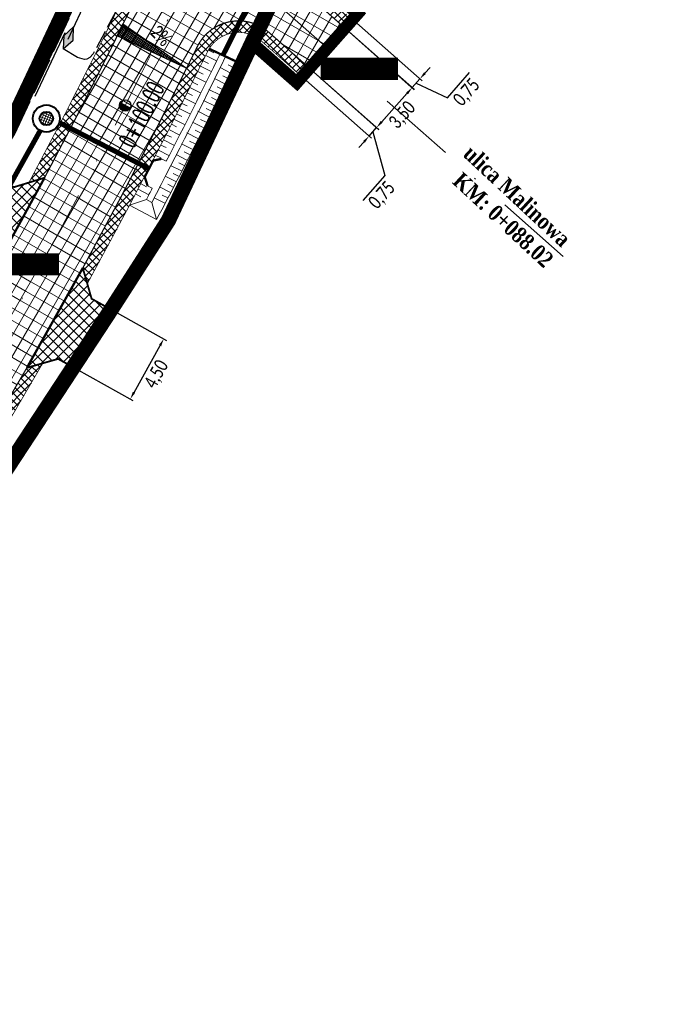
# Model space of a CAD drawing. Header units: metres. Extents: x 7443078 to 7443628, y 5636807 to 5637202.
# Tile 7 of 25: x 7443383 to 7443426, y 5636985 to 5637049. Entities that reach past the tile are written whole.
import ezdxf

# ---------------------------------------------------------------- set-up
doc = ezdxf.new("R2010")
doc.units = ezdxf.units.M
for name, pattern in [('ACAD_ISO02W100', [15, 12, -3]), ('AUSGEZOGEN', [0]), ('BUW', [1.5, 1, -0.5]), ('CENTER2', [1.125, 0.75, -0.125, 0.125, -0.125]), ('DASHED2', [0.375, 0.25, -0.125]), ('Os drogi', [25.4, 12.7, -6.35, 0, -6.35])]:
    doc.linetypes.add(name, pattern=pattern)
doc.layers.get('Defpoints').update_dxf_attribs({"true_color": 0x999999})
for name, color, linetype in [('_kan_deszcz', 32, 'Continuous'), ('_LINIA PODZIAŁOWA', 5, 'Continuous'), ('H_zjazdy', 21, 'Continuous'), ('K_kraweżnika_najazdowy', 7, 'Continuous'), ('K_krawędź pobocza', 7, 'Continuous'), ('K_opis osi', 7, 'Continuous'), ('K_oś', 7, 'Continuous'), ('K_pobocze', 32, 'Continuous'), ('K_Przepust', 162, 'Continuous'), ('K_rama zjazdu', 7, 'Continuous'), ('K_Skarpa', 7, 'Continuous'), ('K_spadki poprzeczne', 175, 'Continuous'), ('K_wymiar', 7, 'Continuous')]:
    doc.layers.add(name, color=color, linetype=linetype)
doc.layers.add('H_jezdnia', color=7, linetype='Continuous', true_color=0xd4d4d4)
for name, color, linetype, lineweight in [('K_usuń', 1, 'Continuous', 70), ('Kolizja_demontaze', 30, 'ACAD_ISO02W100', 30), ('Proj_EN_trasa', 1, 'ACAD_ISO02W100', 30), ('Rury', 5, 'Continuous', 30)]:
    doc.layers.add(name, color=color, linetype=linetype, lineweight=lineweight)
doc.styles.add('MAT', font='simplex.shx', dxfattribs={"width": 0.6})
doc.styles.add('romans1', font='timesbd.ttf', dxfattribs={"width": 0.85})
doc.styles.add('sytuacja 500 opisy', font='calibri.ttf', dxfattribs={"width": 0.75, "height": 0.9})
doc.dimstyles.new('wymiarowanie sytuacja 500', dxfattribs={"dimtxt": 0.9, "dimasz": 0.5, "dimexe": 0.2, "dimexo": 0.2, "dimgap": 0.2, "dimtad": 4, "dimlfac": -1, "dimzin": 1, "dimtxsty": 'sytuacja 500 opisy', "dimcen": 0.5, "dimadec": 4, "dimazin": 1, "dimtfac": 1, "dimtmove": 1, "dimatfit": 3, "dimfxl": 0.2, "dimlwd": -1, "dimlwe": -1, "dimarcsym": 0})
pattern_1 = [(59.99999999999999, (0, 0), (-0.6049187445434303, 0.34925), []), (150, (0, 0), (-0.34925, -0.6049187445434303), [])]
pattern_2 = [(45.23201079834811, (0, 0), (-0.3381204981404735, 0.3353931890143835), []), (135.2320107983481, (0, 0), (-0.3353931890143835, -0.3381204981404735), [])]

# ---------------------------------------------------------------- blocks, each defined once
blk = doc.blocks.new('kilometraz')
at = {"linetype": 'ByBlock', "lineweight": -2}
blk.add_hatch(color=0, dxfattribs=at).paths.add_polyline_path([(0, -0.5, 0.4142135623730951), (0.5, 0, 0.4142135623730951), (0, 0.5)])
at = {"color": 0, "linetype": 'ByBlock', "lineweight": -2}
blk.add_line((0, 0.5), (0, -0.5), dxfattribs=at)
blk.add_circle((0, 0), 0.5, dxfattribs=at)
blk = doc.blocks.new('*D901')
at = {"layer": 'Defpoints', "color": 0, "lineweight": 13, "transparency": 16777216}
for p in [(7443402.166347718, 5637045.907928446), (7443401.669900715, 5637045.345753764), (7443406.618157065, 5637041.976610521)]:
    blk.add_point(p, dxfattribs=at)
at = {"layer": 'K_wymiar', "color": 0, "transparency": 16777216}
for p, q in [((7443402.316260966, 5637045.775542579), (7443406.768070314, 5637041.844224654)), ((7443401.819813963, 5637045.213367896), (7443406.271623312, 5637041.282049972)), ((7443406.949121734, 5637042.351393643), (7443407.280086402, 5637042.726176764)), ((7443406.121710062, 5637041.414435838), (7443406.618157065, 5637041.976610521)), ((7443406.121710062, 5637041.414435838), (7443406.618157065, 5637041.976610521)), ((7443406.369933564, 5637041.695523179), (7443407.154683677, 5637038.838601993)), ((7443405.790745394, 5637041.039652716), (7443405.459780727, 5637040.664869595)), ((7443407.154683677, 5637038.838601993), (7443405.710010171, 5637037.202659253))]:
    blk.add_line(p, q, dxfattribs=at)
at = {"layer": 'K_wymiar', "color": 0, "lineweight": 13, "transparency": 16777216}
for points in [[(7443406.886657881, 5637042.406554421), (7443407.011585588, 5637042.296232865), (7443406.618157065, 5637041.976610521)], [(7443405.728281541, 5637041.094813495), (7443405.853209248, 5637040.984491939), (7443406.121710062, 5637041.414435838)]]:
    blk.add_solid(points, dxfattribs=at)
at = {"layer": 'K_wymiar', "color": 0, "lineweight": 13, "transparency": 16777216, "insert": (7443406.998182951, 5637037.520950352), "char_height": 0.9, "attachment_point": 5, "rotation": 48.552818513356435, "style": 'sytuacja 500 opisy'}
blk.add_mtext('0,75', dxfattribs=at)
blk = doc.blocks.new('*D902')
at = {"layer": 'Defpoints', "color": 0, "lineweight": 13, "transparency": 16777216}
for p in [(7443404.493860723, 5637048.521908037), (7443402.166347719, 5637045.907928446), (7443408.929470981, 5637044.572397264)]:
    blk.add_point(p, dxfattribs=at)
at = {"layer": 'K_wymiar', "color": 0, "transparency": 16777216}
for p, q in [((7443404.643229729, 5637048.388908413), (7443409.078839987, 5637044.439397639)), ((7443402.315716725, 5637045.774928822), (7443406.751326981, 5637041.825418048)), ((7443406.934457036, 5637042.331840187), (7443408.596971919, 5637044.198974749))]:
    blk.add_line(p, q, dxfattribs=at)
at = {"layer": 'K_wymiar', "color": 0, "lineweight": 13, "transparency": 16777216}
for points in [[(7443408.534734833, 5637044.254391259), (7443408.659209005, 5637044.143558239), (7443408.929470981, 5637044.572397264)], [(7443406.87221995, 5637042.387256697), (7443406.996694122, 5637042.276423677), (7443406.601957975, 5637041.958417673)]]:
    blk.add_solid(points, dxfattribs=at)
at = {"layer": 'K_wymiar', "color": 0, "lineweight": 13, "transparency": 16777216, "insert": (7443408.3294963, 5637042.763410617), "char_height": 0.9, "attachment_point": 5, "rotation": 48.31781868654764, "style": 'sytuacja 500 opisy'}
blk.add_mtext('3,50', dxfattribs=at)
blk = doc.blocks.new('*D903')
at = {"layer": 'Defpoints', "color": 0, "lineweight": 13, "transparency": 16777216}
for p in [(7443404.979547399, 5637049.09358498), (7443404.483100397, 5637048.531410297), (7443409.442042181, 5637045.152830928)]:
    blk.add_point(p, dxfattribs=at)
at = {"layer": 'K_wymiar', "color": 0, "transparency": 16777216}
for p, q in [((7443405.129460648, 5637048.961199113), (7443409.59195543, 5637045.020445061)), ((7443404.633013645, 5637048.399024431), (7443409.095508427, 5637044.458270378)), ((7443409.77300685, 5637045.527614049), (7443410.103971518, 5637045.902397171)), ((7443411.246224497, 5637043.925661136), (7443412.690898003, 5637045.561603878)), ((7443408.945595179, 5637044.590656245), (7443409.442042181, 5637045.152830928)), ((7443408.945595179, 5637044.590656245), (7443409.442042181, 5637045.152830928)), ((7443409.19381868, 5637044.871743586), (7443411.246224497, 5637043.925661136)), ((7443408.61463051, 5637044.215873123), (7443408.283665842, 5637043.841090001))]:
    blk.add_line(p, q, dxfattribs=at)
at = {"layer": 'K_wymiar', "color": 0, "lineweight": 13, "transparency": 16777216}
for points in [[(7443409.710542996, 5637045.582774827), (7443409.835470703, 5637045.472453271), (7443409.442042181, 5637045.152830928)], [(7443408.552166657, 5637044.271033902), (7443408.677094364, 5637044.160712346), (7443408.945595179, 5637044.590656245)]]:
    blk.add_solid(points, dxfattribs=at)
at = {"layer": 'K_wymiar', "color": 0, "lineweight": 13, "transparency": 16777216, "insert": (7443412.534397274, 5637044.243952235), "char_height": 0.9, "attachment_point": 5, "rotation": 48.552818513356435, "style": 'sytuacja 500 opisy'}
blk.add_mtext('0,75', dxfattribs=at)
blk = doc.blocks.new('*D906')
at = {"layer": 'Defpoints', "color": 0, "lineweight": 13, "transparency": 16777216}
for p in [(7443388.940292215, 5637030.253908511), (7443392.704451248, 5637028.158796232), (7443386.751776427, 5637026.321937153)]:
    blk.add_point(p, dxfattribs=at)
at = {"layer": 'K_wymiar', "color": 0, "transparency": 16777216}
for p, q in [((7443389.115046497, 5637030.156641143), (7443392.87920553, 5637028.061528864)), ((7443390.759103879, 5637024.663710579), (7443392.461282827, 5637027.721910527)), ((7443386.926530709, 5637026.224669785), (7443390.690689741, 5637024.129557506))]:
    blk.add_line(p, q, dxfattribs=at)
at = {"layer": 'K_wymiar', "color": 0, "lineweight": 13, "transparency": 16777216}
for points in [[(7443392.388468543, 5637027.762438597), (7443392.534097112, 5637027.681382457), (7443392.704451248, 5637028.158796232)], [(7443390.686289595, 5637024.704238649), (7443390.831918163, 5637024.623182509), (7443390.515935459, 5637024.226824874)]]:
    blk.add_solid(points, dxfattribs=at)
at = {"layer": 'K_wymiar', "color": 0, "lineweight": 13, "transparency": 16777216, "insert": (7443392.269789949, 5637025.825682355), "char_height": 0.9, "attachment_point": 5, "rotation": 60.89990426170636, "style": 'sytuacja 500 opisy'}
blk.add_mtext('4,50', dxfattribs=at)
blk = doc.blocks.new('*D941')
at = {"layer": 'Defpoints', "color": 0, "lineweight": 13, "transparency": 16777216}
for p in [(7443390.892363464, 5637129.124486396), (7443587.129718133, 5636974.234523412)]:
    blk.add_point(p, dxfattribs=at)
at = {"layer": 'K_wymiar', "color": 0, "transparency": 16777216}
blk.add_line((7443574.808738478, 5636983.959461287), (7443586.737243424, 5636974.544303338), dxfattribs=at)
at = {"layer": 'K_wymiar', "color": 0, "lineweight": 13, "transparency": 16777216}
blk.add_solid([(7443586.788873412, 5636974.60971579), (7443586.685613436, 5636974.478890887), (7443587.129718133, 5636974.234523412)], dxfattribs=at)
at = {"layer": 'K_wymiar', "color": 0, "lineweight": 13, "transparency": 16777216, "insert": (7443575.836899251, 5636982.186236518), "char_height": 0.9, "attachment_point": 5, "rotation": 321.71600034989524, "style": 'sytuacja 500 opisy'}
blk.add_mtext('R250,00', dxfattribs=at)

msp = doc.modelspace()

# ---------------------------------------------------------------- hatches: boundary and pattern name
at = {"layer": 'H_jezdnia', "linetype": 'Continuous', "lineweight": 9, "true_color": 0xababab}
h = msp.add_hatch(dxfattribs=at)
h.set_pattern_fill('ANSI37', color=253, scale=0.22, angle=15)
h.set_pattern_definition(pattern_1)
h.paths.add_polyline_path([(7443313.263098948, 5636931.539085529), (7443310.411621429, 5636936.385256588), (7443304.615641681, 5636927.218438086, -0.1505153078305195), (7443299.026160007, 5636922.431657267, -0.3180919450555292), (7443293.37166603, 5636923.616416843, -0.05286613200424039), (7443297.960965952, 5636913.038091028, -0.3102964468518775), (7443300.977768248, 5636917.828126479, 0.151131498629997), (7443308.841751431, 5636924.546360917)])
h.paths.add_polyline_path([(7443397.555639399, 5637064.373281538), (7443402.157944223, 5637062.407361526), (7443408.486364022, 5637075.623010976), (7443403.681386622, 5637077.165689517)])
h = msp.add_hatch(dxfattribs=at)
h.set_pattern_fill('ANSI37', color=253, scale=0.22, angle=15)
h.set_pattern_definition(pattern_1)
h.paths.add_polyline_path([(7443399.157972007, 5637056.142514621), (7443402.157944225, 5637062.407361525), (7443399.856791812, 5637063.390321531), (7443395.445320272, 5637054.177838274), (7443398.83394927, 5637051.185397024), (7443399.655726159, 5637052.815909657, -0.3066635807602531)])
h.paths.add_polyline_path([(7443398.83394927, 5637051.185397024), (7443395.445320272, 5637054.177838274), (7443393.784174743, 5637050.70886534, -0.007927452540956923), (7443388.833047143, 5637040.776791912), (7443391.056728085, 5637039.634282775, 0.006056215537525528), (7443394.894655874, 5637047.262125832, -0.2969555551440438), (7443397.704360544, 5637048.944145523)])
h.paths.add_polyline_path([(7443399.856791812, 5637063.390321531), (7443397.555639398, 5637064.373281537), (7443391.529363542, 5637051.788599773, -0.00793407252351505), (7443386.609365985, 5637041.919301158), (7443388.833047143, 5637040.776791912, 0.007927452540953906), (7443393.784174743, 5637050.70886534)])
h.paths.add_polyline_path([(7443399.877957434, 5637052.598134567, -0.02594640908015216), (7443399.655726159, 5637052.815909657), (7443398.83394927, 5637051.185397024), (7443403.324724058, 5637047.219669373), (7443404.483100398, 5637048.531410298)])
h.paths.add_polyline_path([(7443398.83394927, 5637051.185397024), (7443397.704360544, 5637048.944145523, -0.1730702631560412), (7443399.576478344, 5637048.194998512), (7443402.166347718, 5637045.907928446), (7443403.324724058, 5637047.219669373)])
h = msp.add_hatch(dxfattribs=at)
h.set_pattern_fill('ANSI37', color=253, scale=0.22, angle=15)
h.set_pattern_definition(pattern_1)
edge = h.paths.add_edge_path()
edge.add_line((7443386.609365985, 5637041.919301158), (7443388.828781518, 5637040.768564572))
edge.add_arc((7443060.213087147, 5637211.909899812), 370.509961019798, 325.82849916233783, 332.4897354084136, ccw=False)
edge.add_arc((7443656.618605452, 5636807.026647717), 350.3436927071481, 145.8284991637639, 147.5226016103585)
edge.add_line((7443361.067499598, 5636995.149604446), (7443353.651347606, 5636983.870084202))
edge.add_line((7443353.651347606, 5636983.870084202), (7443343.983600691, 5636969.166023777))
edge.add_line((7443343.983600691, 5636969.166023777), (7443341.894668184, 5636970.539472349))
edge.add_line((7443341.894668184, 5636970.539472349), (7443349.612810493, 5636982.278301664))
edge.add_line((7443349.612810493, 5636982.278301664), (7443360.356456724, 5636998.618740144))
edge.add_line((7443360.356456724, 5636998.618740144), (7443366.591772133, 5637008.102279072))
edge.add_arc((7443060.311174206, 5637212.697114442), 368.3298132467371, 326.2571547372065, 329.6503770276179)
edge.add_arc((7443089.760635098, 5637195.45400652), 334.2036426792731, 329.6503770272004, 332.6513030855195)
h = msp.add_hatch(dxfattribs=at)
h.set_pattern_fill('ANSI37', color=253, scale=0.22, angle=15)
h.set_pattern_definition(pattern_1)
h.paths.add_polyline_path([(7443372.650090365, 5637008.215437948, 0.02584247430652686), (7443391.056728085, 5637039.634282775), (7443388.833047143, 5637040.776791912, -0.02583594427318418), (7443370.561157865, 5637009.58888653), (7443343.983600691, 5636969.166023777), (7443346.072533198, 5636967.792575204)])
at = {"layer": 'H_zjazdy', "linetype": 'Continuous', "lineweight": 9, "true_color": 0xff6666}
h = msp.add_hatch(dxfattribs=at)
h.set_pattern_fill('ANSI37', color=11, scale=0.15, angle=0.2320107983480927)
h.set_pattern_definition(pattern_2)
edge = h.paths.add_edge_path()
edge.add_line((7443384.913533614, 5637038.690149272), (7443382.909724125, 5637038.075431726))
edge.add_line((7443382.909724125, 5637038.075431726), (7443380.838207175, 5637039.206067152))
edge.add_line((7443380.838207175, 5637039.206067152), (7443378.372816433, 5637035.42503866))
edge.add_line((7443378.372816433, 5637035.42503866), (7443380.7538358, 5637034.125476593))
edge.add_line((7443380.7538358, 5637034.125476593), (7443381.320791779, 5637032.107633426))
edge.add_arc((7443078.11060689, 5637201.871686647), 347.4999999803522, 330.7560145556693, 331.9924985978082)
h = msp.add_hatch(dxfattribs=at)
h.set_pattern_fill('ANSI37', color=11, scale=0.15, angle=0.2320107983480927)
h.set_pattern_definition(pattern_2)
edge = h.paths.add_edge_path()
edge.add_line((7443389.262653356, 5637030.074483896), (7443387.987312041, 5637030.784332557))
edge.add_line((7443387.987312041, 5637030.784332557), (7443387.412473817, 5637032.790034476))
edge.add_arc((7443078.110606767, 5637201.871686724), 352.500000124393, 330.121831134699, 331.3365232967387, ccw=False)
edge.add_line((7443383.758641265, 5637026.271205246), (7443385.798803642, 5637026.852357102))
edge.add_line((7443385.798803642, 5637026.852357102), (7443386.751776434, 5637026.321937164))
edge.add_line((7443386.751776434, 5637026.321937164), (7443389.262653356, 5637030.074483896))
at = {"layer": 'K_oś', "lineweight": 20, "ltscale": 0.2}
h = msp.add_hatch(dxfattribs=at)
h.set_pattern_fill('ANSI37', color=32, scale=0.05, angle=112.4004583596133)
h.set_pattern_definition([(157.4004583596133, (2471.14177664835, 1307.134683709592), (-0.06100571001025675, -0.1465601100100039), []), (247.4004583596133, (2471.14177664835, 1307.134683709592), (0.1465601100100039, -0.06100571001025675), [])])
edge = h.paths.add_edge_path()
edge.add_arc((7443385.034560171, 5637042.56307464), 0.4421361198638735, 0, 360)
at = {"layer": 'K_spadki poprzeczne', "lineweight": 5}
h = msp.add_hatch(dxfattribs=at)
h.set_pattern_fill('ANSI37', color=256, scale=0.03749999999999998, angle=461.355183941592)
h.set_pattern_definition([(146.3551839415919, (10093853.14506138, 1758216.542960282), (-0.06596573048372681, -0.0991181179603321), []), (236.3551839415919, (10093853.14506138, 1758216.542960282), (0.0991181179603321, -0.06596573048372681), [])])
h.paths.add_polyline_path([(7443394.200352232, 5637045.849691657), (7443389.665724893, 5637047.957234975), (7443390.036259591, 5637048.742918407)])
at = {"layer": 'K_usuń', "linetype": 'ByBlock', "lineweight": 13}
h = msp.add_hatch(dxfattribs=at)
h.set_pattern_fill('ANSI37', color=34, scale=0.11, angle=0.1)
h.set_pattern_definition([(45.09999999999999, (0, 0), (-0.2473876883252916, 0.2465256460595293), []), (135.1, (0, 0), (-0.2465256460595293, -0.2473876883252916), [])])
h.paths.add_polyline_path([(7443397.555639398, 5637064.373281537), (7443396.865293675, 5637064.668169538), (7443393.795990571, 5637058.25853883), (7443394.794195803, 5637058.606554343)])
edge = h.paths.add_edge_path()
edge.add_line((7443391.548737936, 5637051.829066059), (7443391.176277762, 5637052.787788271))
edge.add_line((7443391.176277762, 5637052.787788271), (7443390.852920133, 5637052.112520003))
edge.add_arc((7443078.110606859, 5637201.871686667), 346.7500000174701, 332.59341924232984, 334.41219594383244, ccw=False)
edge.add_line((7443385.942261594, 5637042.262053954), (7443386.609365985, 5637041.919301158))
edge.add_arc((7443078.11060685, 5637201.871686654), 347.5000000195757, 332.5938786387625, 334.419593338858)
edge = h.paths.add_edge_path()
edge.add_line((7443402.848289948, 5637062.112473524), (7443402.157944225, 5637062.407361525))
edge.add_line((7443402.157944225, 5637062.407361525), (7443399.157972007, 5637056.142514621))
edge.add_arc((7443401.863745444, 5637054.846833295), 2.999999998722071, 154.4121959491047, 222.6076734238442)
edge.add_line((7443399.655726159, 5637052.815909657), (7443400.025442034, 5637053.549474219))
edge.add_arc((7443401.863745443, 5637054.846833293), 2.249999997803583, 154.4121959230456, 215.2120412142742, ccw=False)
edge.add_line((7443399.834415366, 5637055.818594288), (7443402.848289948, 5637062.112473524))
edge = h.paths.add_edge_path()
edge.add_arc((7443401.863745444, 5637054.846833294), 2.249999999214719, 215.212041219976, 228.5528184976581, ccw=False)
edge.add_line((7443400.025442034, 5637053.549474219), (7443399.655726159, 5637052.815909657))
edge.add_arc((7443401.863745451, 5637054.8468333), 3.000000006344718, 222.6076734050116, 228.55281845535)
edge.add_line((7443399.877957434, 5637052.598134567), (7443404.493860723, 5637048.521908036))
edge.add_line((7443404.493860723, 5637048.521908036), (7443404.990307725, 5637049.084082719))
edge.add_line((7443404.990307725, 5637049.084082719), (7443400.374404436, 5637053.160309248))
edge = h.paths.add_edge_path()
edge.add_arc((7443397.590690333, 5637045.946299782), 3.000000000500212, 48.55281850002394, 87.8285391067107)
edge.add_line((7443397.704360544, 5637048.944145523), (7443397.31915902, 5637048.17985541))
edge.add_arc((7443397.590690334, 5637045.946299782), 2.249999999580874, 48.552818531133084, 96.9313826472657, ccw=False)
edge.add_line((7443399.080031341, 5637047.63282383), (7443401.681847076, 5637045.335204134))
edge.add_line((7443401.681847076, 5637045.335204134), (7443402.178084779, 5637045.897563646))
edge.add_line((7443402.178084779, 5637045.897563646), (7443399.576478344, 5637048.194998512))
edge = h.paths.add_edge_path()
edge.add_line((7443397.31915902, 5637048.17985541), (7443397.704360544, 5637048.944145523))
edge.add_arc((7443397.590690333, 5637045.946299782), 3.000000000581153, 87.8285391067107, 153.9848566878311)
edge.add_arc((7443078.110606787, 5637201.871686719), 352.5000001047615, 332.59689130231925, 333.98485669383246, ccw=False)
edge.add_line((7443391.056728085, 5637039.634282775), (7443391.723832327, 5637039.291530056))
edge.add_arc((7443078.110606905, 5637201.87168662), 353.249999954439, 332.5973358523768, 333.9848566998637)
edge.add_arc((7443397.590690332, 5637045.946299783), 2.249999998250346, 96.93138257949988, 153.9848566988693, ccw=False)
edge = h.paths.add_edge_path()
edge.add_line((7443391.723832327, 5637039.291530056), (7443391.056728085, 5637039.634282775))
edge.add_arc((7443078.110606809, 5637201.871686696), 352.5000000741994, 331.33652329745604, 332.59689130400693, ccw=False)
edge.add_line((7443387.412473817, 5637032.790034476), (7443387.706148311, 5637031.765357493))
edge.add_arc((7443078.110606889, 5637201.871686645), 353.249999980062, 331.2135396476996, 332.5973358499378)
edge = h.paths.add_edge_path()
edge.add_line((7443386.609365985, 5637041.919301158), (7443385.942261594, 5637042.262053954))
edge.add_line((7443385.942261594, 5637042.262053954), (7443385.684096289, 5637041.719724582))
edge.add_line((7443385.684096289, 5637041.719724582), (7443385.655158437, 5637041.709545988))
edge.add_arc((7443078.110606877, 5637201.871686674), 346.7500000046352, 331.8681666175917, 332.49053464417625, ccw=False)
edge.add_line((7443383.897308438, 5637038.378397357), (7443384.913533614, 5637038.690149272))
edge.add_arc((7443078.110606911, 5637201.871686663), 347.4999999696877, 331.992498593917, 332.5938786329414)
edge = h.paths.add_edge_path()
edge.add_line((7443384.791705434, 5637026.56547945), (7443383.758641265, 5637026.271205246))
edge.add_arc((7443078.110606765, 5637201.871686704), 352.5000001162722, 327.448700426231, 330.12183113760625, ccw=False)
edge.add_line((7443375.236395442, 5637012.207468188), (7443375.447230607, 5637011.145456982))
edge.add_arc((7443078.110606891, 5637201.871686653), 353.2499999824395, 327.3219052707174, 330.2466881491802)
h.paths.add_polyline_path([(7443372.154041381, 5637006.095800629), (7443371.114507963, 5637005.879909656), (7443368.735511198, 5637002.261598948), (7443368.950973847, 5637001.224127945)])
h.paths.add_polyline_path([(7443365.658784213, 5636996.216905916), (7443364.619250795, 5636996.001014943), (7443353.649056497, 5636979.291239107), (7443353.860609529, 5636978.272593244)])
h.paths.add_polyline_path([(7443359.981897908, 5636998.049058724), (7443359.76643526, 5636999.086529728), (7443352.697720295, 5636988.335440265), (7443353.737253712, 5636988.551331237)])
h.paths.add_polyline_path([(7443350.551226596, 5636973.239221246), (7443349.517484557, 5636973.032138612), (7443337.947444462, 5636955.434804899), (7443338.536245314, 5636954.965158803)])
edge = h.paths.add_edge_path()
edge.add_line((7443373.290336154, 5637018.499994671), (7443373.030973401, 5637019.505187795))
edge.add_arc((7443078.110605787, 5637201.871687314), 346.7500012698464, 326.6755503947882, 328.2690757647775, ccw=False)
edge.add_line((7443367.845545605, 5637011.374369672), (7443363.066807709, 5637004.106197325))
edge.add_line((7443363.066807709, 5637004.106197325), (7443364.106341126, 5637004.322088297))
edge.add_line((7443364.106341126, 5637004.322088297), (7443368.472225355, 5637010.962335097))
edge.add_arc((7443078.110604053, 5637201.87168841), 347.5000033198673, 326.6755504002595, 328.1506032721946)
at = {"layer": 'Proj_EN_trasa'}
h = msp.add_hatch(color=1, dxfattribs=at)
h.dxf.hatch_style = 1
h.paths.add_polyline_path([(7443386.814612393, 5637048.546566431), (7443386.177392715, 5637047.972371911), (7443386.138830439, 5637047.115481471), (7443386.776050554, 5637047.68967579)])

# ---------------------------------------------------------------- linework, layer by layer
at = {"layer": '_kan_deszcz', "color": 7, "linetype": 'Os drogi', "lineweight": 9, "ltscale": 0.4, "flags": 128}
msp.add_lwpolyline([(7443612.1023176, 5637008.06121809), (7443592.59525582, 5636981.422275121, -0.02418699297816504), (7443577.387538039, 5636962.632595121), (7443464.637599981, 5636836.336237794, -0.4118223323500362), (7443446.361801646, 5636835.225649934), (7443333.471732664, 5636934.361613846, -0.3740638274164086), (7443331.363055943, 5636949.970935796), (7443370.561157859, 5637009.588886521, 0.03377031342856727), (7443393.784174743, 5637050.70886534), (7443416.899300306, 5637098.980219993, 0.06554346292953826), (7443420.141300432, 5637108.906286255), (7443420.177128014, 5637109.097954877, -0.1259941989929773), (7443425.408854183, 5637120.343039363), (7443435.002584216, 5637132.0592004)], format="xyb", dxfattribs=at)
msp.add_lwpolyline([(7443418.79979293, 5637033.553896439), (7443395.445320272, 5637054.177838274)], dxfattribs=at)
at = {"layer": '_LINIA PODZIAŁOWA', "color": 2, "linetype": 'AUSGEZOGEN', "ltscale": 0.25, "const_width": 1, "flags": 128}
for points in [[(7443425.492115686, 5637136.007337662), (7443436.85, 5637125.32), (7443438.99, 5637124.65), (7443440.536567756, 5637123.532578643), (7443449.59, 5637117.07), (7443446.16, 5637117.16), (7443429.43, 5637106.75), (7443427.09, 5637104.42), (7443424.03, 5637100.69), (7443420.04027099, 5637092.630587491), (7443414.05, 5637080.53), (7443407.29333105, 5637066.200209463), (7443401.14, 5637053.15), (7443398.47, 5637047.5), (7443393, 5637035.89), (7443389.262653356, 5637030.074483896), (7443375.996161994, 5637009.853237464), (7443369.570912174, 5637000.021396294), (7443359.542098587, 5636984.815207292), (7443351.22, 5636972.19), (7443343.36922157, 5636960.321252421), (7443334.26, 5636946.55), (7443334.88, 5636942.08), (7443355.93, 5636923.83), (7443381.05, 5636902.04), (7443431.83, 5636857.99), (7443455.15, 5636837.75), (7443459.41, 5636838.02), (7443478.745520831, 5636859.646036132), (7443491, 5636873.355), (7443500.42, 5636883.9), (7443509.741032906, 5636894.331041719), (7443523.185582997, 5636909.376655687), (7443537.2, 5636925.06), (7443541.2, 5636929.53), (7443561.26, 5636951.97), (7443578.12, 5636970.74), (7443581.409307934, 5636974.52060213), (7443594.962690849, 5636993.02762368), (7443604.96, 5637006.68), (7443604.4, 5637010.02)], [(7443411.354709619, 5637102.189978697), (7443404.00558939, 5637088.034177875), (7443399.034846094, 5637076.807477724), (7443391.993300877, 5637061.869450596), (7443385.45, 5637048), (7443382.51, 5637041.77), (7443378.2, 5637035.16), (7443370.372059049, 5637023.317816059), (7443356.412828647, 5637002.200158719), (7443339.572677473, 5636976.550471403), (7443323.42, 5636951.93)]]:
    msp.add_lwpolyline(points, dxfattribs=at)
at = {"layer": '_LINIA PODZIAŁOWA', "color": 6, "linetype": 'BUW', "ltscale": 0.333, "const_width": 0.8, "flags": 128}
msp.add_lwpolyline([(7443401.095, 5637053.23), (7443405.374748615, 5637049.410364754), (7443401.404222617, 5637044.91078108), (7443398.47, 5637047.5)], dxfattribs=at)
at = {"layer": 'K_kraweżnika_najazdowy', "color": 0, "linetype": 'DASHED2', "ltscale": 4, "const_width": 0.15}
for points in [[(7443384.913533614, 5637038.690149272), (7443381.32079178, 5637032.107633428)], [(7443383.758641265, 5637026.271205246), (7443387.412473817, 5637032.790034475)]]:
    msp.add_lwpolyline(points, dxfattribs=at)
at = {"layer": 'K_krawędź pobocza', "color": 76, "linetype": 'CENTER2', "ltscale": 3, "const_width": 0.08, "flags": 128}
for points in [[(7443404.493860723, 5637048.521908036), (7443399.877957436, 5637052.598134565, -0.3352777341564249), (7443399.157972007, 5637056.14251462), (7443403.945467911, 5637066.140250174)], [(7443384.913533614, 5637038.690149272, 0.01055831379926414), (7443391.529363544, 5637051.788599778), (7443391.548739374, 5637051.829062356)], [(7443387.412473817, 5637032.790034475, 0.01155604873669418), (7443394.894655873, 5637047.262125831, -0.4954911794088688), (7443399.576478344, 5637048.194998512), (7443402.166347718, 5637045.907928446)], [(7443375.236395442, 5637012.207468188, 0.01166426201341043), (7443383.758641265, 5637026.271205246, 0.01166426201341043)]]:
    msp.add_lwpolyline(points, format="xyb", dxfattribs=at)
msp.add_lwpolyline([(7443404.483100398, 5637048.531410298), (7443402.166347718, 5637045.907928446)], dxfattribs=at)
at = {"layer": 'K_oś', "color": 85, "lineweight": 40, "ltscale": 0.2, "true_color": 0x58ba48}
for radius in [0.8842722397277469, 0.4421361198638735]:
    msp.add_circle((7443385.034560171, 5637042.56307464), radius, dxfattribs=at)
at = {"layer": 'K_pobocze', "linetype": 'ByBlock', "ltscale": 4, "const_width": 0.05}
for points in [[(7443383.897308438, 5637038.378397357, 0.01110087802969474), (7443390.852920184, 5637052.11252011), (7443391.176277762, 5637052.787788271)], [(7443387.706148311, 5637031.765357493, 0.01209274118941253), (7443395.568664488, 5637046.933169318, -0.4954911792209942), (7443399.080031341, 5637047.63282383), (7443401.669900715, 5637045.345753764)], [(7443375.447230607, 5637011.145456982, 0.01276246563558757), (7443384.791705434, 5637026.56547945)]]:
    msp.add_lwpolyline(points, format="xyb", dxfattribs=at)
at = {"layer": 'K_Przepust', "linetype": 'DASHED2', "lineweight": 5, "ltscale": 3, "const_width": 0.33, "flags": 128}
for points in [[(7443396.574276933, 5637046.701912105), (7443400.967820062, 5637055.419275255)], [(7443385.942261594, 5637042.262053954), (7443391.738174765, 5637039.284161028)], [(7443379.936115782, 5637033.35156139), (7443384.631285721, 5637041.77611396)]]:
    msp.add_lwpolyline(points, dxfattribs=at)
at = {"layer": 'K_Przepust', "const_width": 0.15, "flags": 128}
for points in [[(7443397.545123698, 5637046.239633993), (7443395.645453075, 5637047.134760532)], [(7443392.563537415, 5637039.924298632), (7443392.015980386, 5637039.816696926), (7443391.460369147, 5637038.751625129), (7443391.647108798, 5637038.163510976)]]:
    msp.add_lwpolyline(points, dxfattribs=at)
at = {"layer": 'K_rama zjazdu', "const_width": 0.12, "flags": 128}
for points in [[(7443384.913533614, 5637038.690149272), (7443382.909724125, 5637038.075431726), (7443380.838207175, 5637039.206067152), (7443378.372816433, 5637035.42503866), (7443380.7538358, 5637034.125476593), (7443381.320791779, 5637032.107633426)], [(7443383.758641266, 5637026.271205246), (7443385.798803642, 5637026.852357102), (7443386.751776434, 5637026.321937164), (7443389.262653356, 5637030.074483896), (7443387.987312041, 5637030.784332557), (7443387.412473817, 5637032.790034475)]]:
    msp.add_lwpolyline(points, dxfattribs=at)
at = {"layer": 'K_Skarpa', "lineweight": 9}
for p, q in [((7443395.629095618, 5637047.035662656), (7443395.98184346, 5637046.859111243)), ((7443395.277263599, 5637046.332706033), (7443395.628244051, 5637046.157039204)), ((7443395.452930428, 5637046.683686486), (7443396.15688277, 5637046.331356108)), ((7443397.455603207, 5637046.239633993), (7443396.741948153, 5637046.601875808)), ((7443394.927091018, 5637045.633064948), (7443395.276312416, 5637045.458278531)), ((7443395.101877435, 5637045.982286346), (7443395.802716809, 5637045.631514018)), ((7443397.093465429, 5637045.526183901), (7443396.380679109, 5637045.887984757)), ((7443397.274482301, 5637045.882806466), (7443396.917859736, 5637046.063823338)), ((7443394.578570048, 5637044.936723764), (7443394.926040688, 5637044.762813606)), ((7443394.752480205, 5637045.284194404), (7443395.450221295, 5637044.934972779)), ((7443396.731760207, 5637044.81358599), (7443396.019841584, 5637045.174946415)), ((7443396.912565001, 5637045.169790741), (7443396.55636025, 5637045.350595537)), ((7443394.231692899, 5637044.243666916), (7443394.577421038, 5637044.070628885)), ((7443394.404730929, 5637044.589395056), (7443395.099388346, 5637044.241716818)), ((7443396.370487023, 5637044.101839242), (7443395.65943506, 5637044.462759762)), ((7443396.551079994, 5637044.457626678), (7443396.195292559, 5637044.638219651)), ((7443393.886451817, 5637043.553878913), (7443394.230445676, 5637043.381708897)), ((7443394.058621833, 5637043.897872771), (7443394.750210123, 5637043.55173064)), ((7443396.009645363, 5637043.390942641), (7443395.299459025, 5637043.75142378)), ((7443396.190026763, 5637043.74631326), (7443395.834656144, 5637043.92669466)), ((7443393.714145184, 5637043.209612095), (7443394.40267882, 5637042.864998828)), ((7443395.64923471, 5637042.68089517), (7443394.939912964, 5637043.040937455)), ((7443395.829404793, 5637043.035849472), (7443395.474450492, 5637043.216019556)), ((7443393.371293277, 5637042.52459764), (7443394.05678667, 5637042.181506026)), ((7443393.542839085, 5637042.867344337), (7443393.885106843, 5637042.696038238)), ((7443395.289254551, 5637041.971695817), (7443394.580796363, 5637042.331299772)), ((7443395.469213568, 5637042.326234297), (7443395.114675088, 5637042.506193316)), ((7443393.030058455, 5637041.8428141), (7443393.712525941, 5637041.501236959)), ((7443393.200847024, 5637042.184047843), (7443393.541396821, 5637042.013601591)), ((7443394.929704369, 5637041.263343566), (7443394.222108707, 5637041.622509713)), ((7443395.109452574, 5637041.617466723), (7443394.755329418, 5637041.797214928)), ((7443392.690433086, 5637041.164246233), (7443393.369888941, 5637040.824176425)), ((7443392.86046799, 5637041.50397416), (7443393.19930793, 5637041.334383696)), ((7443394.750121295, 5637040.909545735), (7443394.396412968, 5637041.089083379)), ((7443392.352409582, 5637040.488878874), (7443393.028868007, 5637040.150309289)), ((7443392.521694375, 5637040.827108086), (7443392.858832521, 5637040.658369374)), ((7443394.570583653, 5637040.555837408), (7443393.863849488, 5637040.914566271)), ((7443394.391219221, 5637040.202470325), (7443394.037925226, 5637040.381797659)), ((7443392.184518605, 5637040.153434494), (7443392.519962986, 5637039.985543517)), ((7443394.211891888, 5637039.84917633), (7443393.506018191, 5637040.207468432)), ((7443394.032745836, 5637039.496239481), (7443393.67986568, 5637039.675356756)), ((7443393.853628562, 5637039.143359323), (7443393.148614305, 5637039.501215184)), ((7443393.495793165, 5637038.43838538), (7443392.791637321, 5637038.795805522)), ((7443393.674700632, 5637038.790852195), (7443393.322233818, 5637038.969759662)), ((7443391.041917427, 5637037.944455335), (7443391.734202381, 5637037.568563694)), ((7443391.2300883, 5637038.291012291), (7443391.576645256, 5637038.102841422)), ((7443393.138385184, 5637037.734253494), (7443392.435086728, 5637038.091238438)), ((7443393.317083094, 5637038.086307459), (7443392.96502913, 5637038.265005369)), ((7443390.473759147, 5637036.902527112), (7443391.566288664, 5637037.26021059)), ((7443390.857040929, 5637037.630307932), (7443391.20400428, 5637037.441916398)), ((7443391.566288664, 5637037.26021059), (7443391.920425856, 5637037.074235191)), ((7443392.78140411, 5637037.030962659), (7443392.078962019, 5637037.387512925)), ((7443392.959892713, 5637037.382604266), (7443392.608251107, 5637037.56109287)), ((7443392.238476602, 5637035.961337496), (7443390.473759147, 5637036.902527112)), ((7443391.920425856, 5637037.074235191), (7443392.238476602, 5637035.961337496))]:
    msp.add_line(p, q, dxfattribs=at)
at = {"layer": 'K_Skarpa', "lineweight": 9, "flags": 128}
for points in [[(7443392.563537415, 5637039.924298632), (7443392.869779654, 5637039.766579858)], [(7443391.647108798, 5637038.163510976), (7443391.95508905, 5637038.00270391)]]:
    msp.add_lwpolyline(points, dxfattribs=at)
at = {"layer": 'K_Skarpa', "lineweight": 9}
for centre, radius, start, end in [((7443078.110606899, 5637201.871686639), 354.0499999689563, 332.7509379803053, 334.0214425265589), ((7443078.110606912, 5637201.871686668), 354.449999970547, 332.2937580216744, 334.0222874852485), ((7443078.11060691, 5637201.871686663), 355.2499999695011, 332.1586959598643, 334.0239717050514), ((7443078.110606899, 5637201.871686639), 354.0499999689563, 332.2937580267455, 332.4293923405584)]:
    msp.add_arc(centre, radius, start, end, dxfattribs=at)
at = {"layer": 'K_spadki poprzeczne', "flags": 128}
msp.add_lwpolyline([(7443394.200352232, 5637045.849691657), (7443389.665724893, 5637047.957234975), (7443390.036259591, 5637048.742918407), (7443394.200352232, 5637045.849691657)], dxfattribs=at)
at = {"layer": 'K_wymiar', "color": 2, "lineweight": 13, "const_width": 1.45, "flags": 128}
for points in [[(7443408.003579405, 5637045.809746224), (7443402.954740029, 5637045.814760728)], [(7443385.866362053, 5637033.0330216), (7443381.318257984, 5637033.027385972)]]:
    msp.add_lwpolyline(points, dxfattribs=at)
at = {"layer": 'Kolizja_demontaze', "color": 30, "ltscale": 0.1}
msp.add_lwpolyline([(7443391.670491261, 5637053.545158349), (7443388.1, 5637046.79), (7443387.88, 5637046.55), (7443387.67, 5637046.45), (7443387.53, 5637046.43), (7443387.074813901, 5637046.541053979), (7443386.136309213, 5637047.112284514)], dxfattribs=at)
at = {"layer": 'Proj_EN_trasa', "color": 1, "ltscale": 0.2}
msp.add_lwpolyline([(7443307.258370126, 5636933.875554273), (7443319.97952837, 5636954.427014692), (7443323.527582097, 5636951.152436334), (7443339.990886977, 5636976.276426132), (7443355.19758511, 5636999.455002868), (7443370.789167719, 5637023.042098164), (7443378.617973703, 5637034.885590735), (7443382.947561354, 5637041.525631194), (7443392.442103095, 5637061.64890632), (7443399.233219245, 5637074.930902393), (7443404.814070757, 5637087.638992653), (7443412.429116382, 5637101.779922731), (7443412.429116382, 5637101.779922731), (7443418.76471644, 5637120.533879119), (7443424.950000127, 5637127.387055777)], dxfattribs=at)
at = {"layer": 'Proj_EN_trasa', "color": 1}
msp.add_lwpolyline([(7443428.141169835, 5637114.155502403), (7443418.951420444, 5637119.491612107), (7443412.895424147, 5637101.599486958), (7443404.944130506, 5637086.589576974), (7443399.690191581, 5637074.747367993), (7443394.452684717, 5637064.482881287), (7443391.552223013, 5637058.591082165), (7443386.132851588, 5637047.104956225)], dxfattribs=at)
at = {"layer": 'Proj_EN_trasa', "color": 1, "linetype": 'Continuous'}
msp.add_lwpolyline([(7443386.814612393, 5637048.546566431), (7443386.177392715, 5637047.972371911), (7443386.138830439, 5637047.115481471), (7443386.776050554, 5637047.68967579)], close=True, dxfattribs=at)
at = {"layer": 'Rury', "ltscale": 0.2}
for points in [[(7443384.051614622, 5637044.217153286), (7443386.000672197, 5637048.348097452)], [(7443384.291881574, 5637044.023331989), (7443386.259548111, 5637048.193717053)]]:
    msp.add_lwpolyline(points, dxfattribs=at)

# ---------------------------------------------------------------- block references
at = {"layer": 'K_opis osi', "color": 7, "linetype": 'Continuous', "lineweight": 25, "xscale": 0.7499999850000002, "yscale": 0.7499999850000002, "zscale": 0.7499999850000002, "rotation": 243.0802588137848}
msp.add_blockref('kilometraz', (7443390.185163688, 5637043.412004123), dxfattribs=at)

# ---------------------------------------------------------------- texts
at = {"layer": 'K_opis osi', "color": 7, "linetype": 'Continuous', "lineweight": -3, "insert": (7443390.746952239, 5637043.079641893), "char_height": 1.125, "attachment_point": 2, "rotation": 63.08025881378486, "style": 'MAT'}
msp.add_mtext('0+100.00', dxfattribs=at)
at = {"layer": 'K_spadki poprzeczne', "insert": (7443392.519792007, 5637047.976766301), "char_height": 0.8999999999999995, "attachment_point": 5, "rotation": 314.61779969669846, "style": 'sytuacja 500 opisy'}
msp.add_mtext('2%', dxfattribs=at)
at = {"layer": 'K_wymiar', "lineweight": 13, "char_height": 1.05, "attachment_point": 5, "rotation": 317.03695048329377, "style": 'romans1'}
for s, insert in [('\\A1;ulica Malinowa', (7443415.801437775, 5637037.495948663)), ('\\A1;\\pi-3.15,l4.2,t4.2;KM:^I0+088.02', (7443414.499289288, 5637036.282879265))]:
    msp.add_mtext(s, dxfattribs=dict(at, insert=insert))

# ---------------------------------------------------------------- dimensions: what is measured, and where the dimension line sits
at = {"layer": 'K_wymiar', "lineweight": 13}
dim = msp.add_radius_dim(center=(7443390.892363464, 5637129.124486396), mpoint=(7443587.129718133, 5636974.234523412), dimstyle='wymiarowanie sytuacja 500', dxfattribs=at)
dim.commit()
dim.dimension.update_dxf_attribs({"geometry": '*D941', "text_midpoint": (7443576.304595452, 5636982.778782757), "dimtype": 164})
for p1, p2, distance, picture, middle in [((7443404.483100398, 5637048.531410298), (7443404.9795474, 5637049.093584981), -5.953436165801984, '*D903', (7443411.944446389, 5637043.575894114)), ((7443402.166347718, 5637045.907928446), (7443404.493860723, 5637048.521908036), -5.939130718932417, '*D902', (7443408.3294963, 5637042.763410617)), ((7443386.751776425, 5637026.321937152), (7443388.940292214, 5637030.253908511), -4.307944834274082, '*D906', (7443392.269789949, 5637025.825682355))]:
    dim = msp.add_aligned_dim(p1=p1, p2=p2, distance=distance, dimstyle='wymiarowanie sytuacja 500', dxfattribs=at)
    dim.commit()
    dim.dimension.update_dxf_attribs({"geometry": picture, "text_midpoint": middle})
dim = msp.add_linear_dim(base=(7443406.618157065, 5637041.976610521), p1=(7443401.669900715, 5637045.345753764), p2=(7443402.166347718, 5637045.907928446), angle=48.55281851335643, dimstyle='wymiarowanie sytuacja 500', dxfattribs=at)
dim.commit()
dim.dimension.update_dxf_attribs({"geometry": '*D901', "text_midpoint": (7443407.022297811, 5637038.688688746), "dimtype": 161})

doc.saveas('drawing.dxf')
